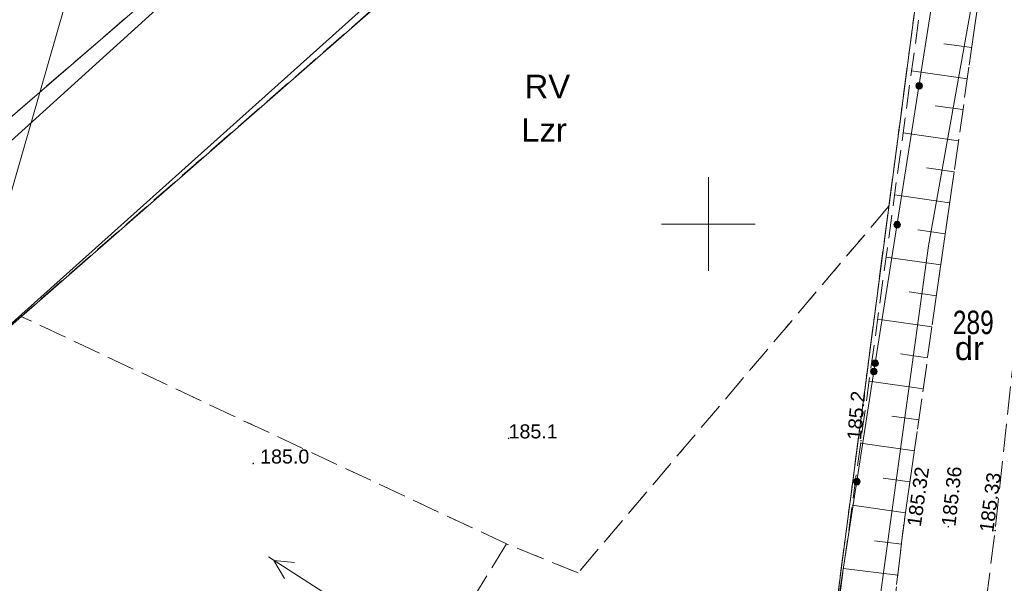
# Model space of a CAD drawing. Header units: metres. Extents: x 7482748 to 7484637, y 5684406 to 5687014.
# Tile 49 of 180: x 7483113 to 7483166, y 5685581 to 5685611. Entities that reach past the tile are written whole.
import ezdxf

# ---------------------------------------------------------------- set-up
doc = ezdxf.new("R2010")
doc.units = ezdxf.units.M
doc.header["$MEASUREMENT"] = 0
for name, pattern in [('1', [1.5, 1, -0.5]), ('BUBZ01_500', [1.75, 1.25, -0.5]), ('KTJZ01_500', [2, 1.5, -0.5]), ('l217_500', [2, 1.5, -0.5]), ('l218_500', [1, 0.5, -0.5])]:
    doc.linetypes.add(name, pattern=pattern)
for name, color, linetype, lineweight in [('_Dzialki', 7, 'Continuous', 0), ('_Dzialki_opis', 7, 'Continuous', 0), ('_Kontury', 7, 'Continuous', 0), ('_Kontury_opis', 7, 'Continuous', 0), ('_Podzial_sekcyjny_krzyze', 7, '1', 13), ('_Uzytki', 7, 'Continuous', 0), ('_Uzytki_opis', 7, 'Continuous', 0), ('BUBZ02_D', 7, 'BUBZ01_500', 13), ('BUBZ02_G', 7, 'BUBZ01_500', 13), ('BUBZ02_W', 7, 'Continuous', 13), ('KTOK05_01', 7, 'Continuous', 13), ('RTPW01_P', 7, 'Continuous', 0), ('RTPW02_P', 7, 'Continuous', 0), ('SUPE_L_3', 1, 'Continuous', 13)]:
    doc.layers.add(name, color=color, linetype=linetype, lineweight=lineweight)
doc.layers.add('_ramki_nieplotowane', color=7, linetype='Continuous', lineweight=0, plot=False)
doc.layers.add('GES__SUPW_01_pL', color=5, linetype='Continuous', lineweight=13, true_color=0x0000ff)
for name, color, linetype, lineweight, transparency in [('KTJZ01_O', 7, 'KTJZ01_500', 13, 0.5), ('RTPW01_G', 7, 'Continuous', 13, 0.25), ('RTPW02_G', 7, 'Continuous', 13, 0.25)]:
    doc.layers.add(name, color=color, linetype=linetype, lineweight=lineweight, transparency=transparency)
doc.layers.add('PTWP02_O', color=7, linetype='Continuous', lineweight=13, true_color=0x59d9ff, transparency=0.5)
doc.styles.add('STYL_ARIAL', font='simplex.shx', dxfattribs={"width": 0.75, "oblique": 0.1})
doc.styles.add('Style-Arial', font='arial.ttf')

# ---------------------------------------------------------------- blocks, each defined once
blk = doc.blocks.new('RTPW01')
at = {"layer": 'RTPW01_P', "linetype": 'Continuous', "lineweight": 0}
h = blk.add_hatch(color=256, dxfattribs=at)
edge = h.paths.add_edge_path()
edge.add_arc((0, 0), 0.045, 0, 360)
blk = doc.blocks.new('RTPW01_3')
at = {"layer": 'RTPW02_P', "linetype": 'Continuous', "lineweight": 0}
h = blk.add_hatch(color=256, dxfattribs=at)
edge = h.paths.add_edge_path()
edge.add_arc((0, 0), 0.045, 0, 360)
blk = doc.blocks.new('RTPW01_2')
at = {"layer": 'RTPW01_P', "linetype": 'Continuous', "lineweight": 0}
h = blk.add_hatch(color=256, dxfattribs=at)
edge = h.paths.add_edge_path()
edge.add_arc((0, 0), 0.045, 0, 360)

msp = doc.modelspace()

# ---------------------------------------------------------------- hatches: boundary and pattern name
at = {"layer": 'KTOK05_01', "linetype": 'Continuous', "lineweight": 13}
h = msp.add_hatch(color=256, dxfattribs=at)
edge = h.paths.add_edge_path()
edge.add_arc((7483161.23503, 5685607.38273), 0.175, 0, 360)
h = msp.add_hatch(color=256, dxfattribs=at)
edge = h.paths.add_edge_path()
edge.add_arc((7483160.06687, 5685599.97426), 0.175, 0, 360)
h = msp.add_hatch(color=256, dxfattribs=at)
edge = h.paths.add_edge_path()
edge.add_arc((7483158.89871, 5685592.56579), 0.175, 0, 360)
h = msp.add_hatch(color=256, dxfattribs=at)
edge = h.paths.add_edge_path()
edge.add_arc((7483158.83, 5685592.13), 0.175, 0, 360)
h = msp.add_hatch(color=256, dxfattribs=at)
edge = h.paths.add_edge_path()
edge.add_arc((7483158.83, 5685592.13), 0.175, 0, 360)
h = msp.add_hatch(color=256, dxfattribs=at)
edge = h.paths.add_edge_path()
edge.add_arc((7483157.91882, 5685586.24977), 0.175, 0, 360)

# ---------------------------------------------------------------- linework, layer by layer
at = {"layer": '_Dzialki', "color": 96, "linetype": 'Continuous', "true_color": 0x008000, "flags": 128}
for points in [[(7483153.39, 5685640.79), (7483101.63, 5685596.1)], [(7483108.37, 5685590.75), (7483159.18, 5685635.16)], [(7483162.94, 5685626.08), (7483152.14, 5685543.93)]]:
    msp.add_lwpolyline(points, dxfattribs=at)
at = {"layer": '_Kontury', "color": 96, "linetype": 'l217_500', "true_color": 0x008000, "flags": 128}
for points in [[(7483159.18, 5685635.16), (7483113.31, 5685595.07)], [(7483159.63, 5685600.96), (7483162.94, 5685626.08)], [(7483113.16, 5685606.05), (7483127.48, 5685618.42)], [(7483159.63, 5685600.96), (7483143.04, 5685581.38)], [(7483153.91, 5685557.41), (7483159.63, 5685600.96)], [(7483113.31, 5685595.07), (7483108.37, 5685590.75)], [(7483139.22, 5685582.93), (7483113.31, 5685595.07)], [(7483139.22, 5685582.93), (7483130.42, 5685568.64)], [(7483143.04, 5685581.38), (7483139.22, 5685582.93)]]:
    msp.add_lwpolyline(points, dxfattribs=at)
at = {"layer": '_Podzial_sekcyjny_krzyze', "linetype": 'Continuous'}
for p, q in [((7483150, 5685597.5), (7483150, 5685602.5)), ((7483147.5, 5685600), (7483152.5, 5685600))]:
    msp.add_line(p, q, dxfattribs=at)
at = {"layer": '_ramki_nieplotowane', "color": 3, "linetype": 'Continuous', "lineweight": 0, "flags": 128}
msp.add_lwpolyline([(7482782.62, 5685528.23), (7483068.08, 5685446.2), (7483184.21, 5685850.35), (7482898.76, 5685932.38), (7482782.62, 5685528.23)], close=True, dxfattribs=at)
at = {"layer": '_Uzytki', "color": 96, "linetype": 'l218_500', "true_color": 0x008000, "flags": 128}
for points in [[(7483159.18, 5685635.16), (7483113.31, 5685595.07)], [(7483162.94, 5685626.08), (7483159.63, 5685600.96)], [(7483113.16, 5685606.05), (7483127.48, 5685618.42)], [(7483159.63, 5685600.96), (7483143.04, 5685581.38)], [(7483159.63, 5685600.96), (7483153.91, 5685557.41)], [(7483113.31, 5685595.07), (7483108.37, 5685590.75)], [(7483139.22, 5685582.93), (7483113.31, 5685595.07)], [(7483143.04, 5685581.38), (7483139.22, 5685582.93)]]:
    msp.add_lwpolyline(points, dxfattribs=at)
at = {"layer": 'BUBZ02_D', "linetype": 'BUBZ01_500', "lineweight": 13, "flags": 128}
msp.add_lwpolyline([(7483168.83, 5685642.94), (7483160.26, 5685634.72), (7483163.64, 5685628.6), (7483158.14, 5685588.44), (7483153.6, 5685555.25), (7483154.92, 5685546.91), (7483157.83, 5685554.65)], dxfattribs=at)
at = {"layer": 'BUBZ02_G', "linetype": 'BUBZ01_500', "lineweight": 13, "flags": 128}
msp.add_lwpolyline([(7483157.83, 5685554.65), (7483157.66, 5685558.64), (7483157.85, 5685562.45), (7483160.42, 5685583.92), (7483168.83, 5685642.94)], dxfattribs=at)
at = {"layer": 'BUBZ02_W', "linetype": 'Continuous', "lineweight": 13}
for p, q in [((7483164.05, 5685609.42), (7483162.56, 5685609.63)), ((7483163.82, 5685607.76), (7483160.84, 5685608.18)), ((7483163.58, 5685606.11), (7483162.1, 5685606.32)), ((7483163.35, 5685604.45), (7483160.39, 5685604.87)), ((7483163.11, 5685602.79), (7483161.64, 5685603)), ((7483162.87, 5685601.14), (7483159.94, 5685601.56)), ((7483162.64, 5685599.48), (7483161.17, 5685599.69)), ((7483162.4, 5685597.83), (7483159.48, 5685598.24)), ((7483162.17, 5685596.17), (7483160.71, 5685596.38)), ((7483161.93, 5685594.52), (7483159.03, 5685594.93)), ((7483161.69, 5685592.86), (7483160.25, 5685593.07)), ((7483161.46, 5685591.21), (7483158.57, 5685591.62)), ((7483161.22, 5685589.55), (7483159.79, 5685589.75)), ((7483160.99, 5685587.89), (7483158.12, 5685588.3)), ((7483160.75, 5685586.24), (7483159.32, 5685586.44)), ((7483160.51, 5685584.58), (7483157.67, 5685584.99)), ((7483160.3, 5685582.92), (7483158.87, 5685583.1)), ((7483160.1, 5685581.26), (7483157.21, 5685581.61))]:
    msp.add_line(p, q, dxfattribs=at)
at = {"layer": 'GES__SUPW_01_pL', "linetype": 'Continuous', "lineweight": 13, "flags": 128}
msp.add_lwpolyline([(7483156.82, 5685563.04), (7483161.75, 5685598.84), (7483168.05, 5685634.05), (7483159.66, 5685661.46), (7483160.86, 5685669.99), (7483145.24, 5685694.04), (7483091.53, 5685730.3)], dxfattribs=at)
at = {"layer": 'KTJZ01_O', "linetype": 'KTJZ01_500', "lineweight": 13, "flags": 128}
msp.add_lwpolyline([(7483168.7, 5685615.14, -0.09), (7483172.62, 5685624.4), (7483185.5, 5685634.52), (7483183.63, 5685639.54), (7483170.42, 5685628.79), (7483169.15, 5685629.4), (7483172.38, 5685643.05), (7483174.48, 5685643.16), (7483174.91, 5685652.49), (7483169.23, 5685650.08), (7483168.83, 5685642.94), (7483160.42, 5685583.92), (7483157.85, 5685562.45), (7483157.66, 5685558.64, 0.01), (7483157.83, 5685554.65), (7483158.22, 5685553.2), (7483159.21, 5685549.81), (7483160.09, 5685548.14), (7483162.57, 5685544.49), (7483164.83, 5685542), (7483175.57, 5685536.14), (7483176.99, 5685539.86), (7483167.86, 5685544.76), (7483166.21, 5685547.01), (7483164.22, 5685550.67), (7483163.01, 5685555.54, -0.09), (7483162.21, 5685559.64), (7483165.3, 5685583.64)], format="xyb", close=True, dxfattribs=at)
at = {"layer": 'KTOK05_01', "linetype": 'Continuous', "lineweight": 13, "flags": 128}
for points in [[(7483160.1, 5685635.83), (7483164.59, 5685628.66), (7483158.83, 5685592.13)], [(7483146.99, 5685556.74), (7483153.14, 5685555.41), (7483158.83, 5685592.13)]]:
    msp.add_lwpolyline(points, dxfattribs=at)
at = {"layer": 'KTOK05_01', "linetype": 'Continuous', "lineweight": 13}
for centre in [(7483161.24, 5685607.38), (7483160.07, 5685599.97), (7483158.9, 5685592.57), (7483158.83, 5685592.13), (7483158.83, 5685592.13), (7483157.92, 5685586.25)]:
    msp.add_circle(centre, 0.175, dxfattribs=at)
at = {"layer": 'PTWP02_O', "linetype": 'Continuous', "lineweight": 13, "flags": 128}
msp.add_lwpolyline([(7483037.91, 5685499.78), (7483037.25, 5685512.6), (7483043.32, 5685534.3), (7483051.47, 5685544.97), (7483072.22, 5685557.24), (7483108.37, 5685590.75), (7483139.68, 5685618.81), (7483140.49, 5685629.55), (7483102.01, 5685594.71), (7483070.57, 5685565.85), (7483050.34, 5685558.31), (7483033.62, 5685545.26), (7483025.84, 5685499.57)], dxfattribs=at)
at = {"layer": 'SUPE_L_3', "linetype": 'Continuous'}
for p, q in [((7483130.72, 5685579.54), (7483126.51, 5685582.24)), ((7483127.37, 5685581.09), (7483126.8, 5685582.05)), ((7483127.91, 5685581.93), (7483126.8, 5685582.05))]:
    msp.add_line(p, q, dxfattribs=at)

# ---------------------------------------------------------------- block references
at = {"layer": 'RTPW01_P', "linetype": 'Continuous', "lineweight": 0}
for name, p in [('RTPW01', (7483139.33, 5685588.56)), ('RTPW01', (7483158.14, 5685588.44)), ('RTPW01_2', (7483125.7, 5685587.22))]:
    msp.add_blockref(name, p, dxfattribs=at)
at = {"layer": 'RTPW02_P', "linetype": 'Continuous', "lineweight": 0}
for p in [(7483160.42, 5685583.92), (7483162.8, 5685583.85), (7483165.3, 5685583.64)]:
    msp.add_blockref('RTPW01_3', p, dxfattribs=at)

# ---------------------------------------------------------------- texts
at = {"layer": '_Dzialki_opis', "color": 96, "true_color": 0x008000, "insert": (7483163.04, 5685594.11), "char_height": 1.25, "attachment_point": 7, "line_spacing_factor": 0.6, "style": 'STYL_ARIAL'}
msp.add_mtext('\\fArial|b0|i0|c238238|p39;289', dxfattribs=at)
at = {"layer": '_Kontury_opis', "color": 96, "linetype": 'Continuous', "lineweight": 13, "true_color": 0x008000, "style": 'Style-Arial'}
msp.add_text('RV', height=1.25, dxfattribs=at).set_placement((7483140.19, 5685606.72))
at = {"layer": '_Uzytki_opis', "color": 96, "linetype": 'Continuous', "lineweight": 13, "true_color": 0x008000, "style": 'Style-Arial'}
for s, p in [('Lzr', (7483140.01, 5685604.4)), ('dr', (7483163.15, 5685592.74))]:
    msp.add_text(s, height=1.25, dxfattribs=at).set_placement(p)
at = {"layer": 'RTPW01_G', "linetype": 'Continuous', "lineweight": 13, "style": 'Style-Arial'}
msp.add_text('185.2', height=0.75, rotation=84.93, dxfattribs=at).set_placement((7483158.14, 5685588.44))
for s, p in [('185.1', (7483139.33, 5685588.56)), ('185.0', (7483126.07, 5685587.22))]:
    msp.add_text(s, height=0.75, dxfattribs=at).set_placement(p)
at = {"layer": 'RTPW02_G', "linetype": 'Continuous', "lineweight": 13, "style": 'Style-Arial'}
for s, rotation, p in [('185.32', 81.89, (7483161.33, 5685583.81)), ('185.36', 83.84, (7483163.18, 5685583.84)), ('185.33', 82.66, (7483165.2, 5685583.51))]:
    msp.add_text(s, height=0.75, rotation=rotation, dxfattribs=at).set_placement(p)

doc.saveas('drawing.dxf')
